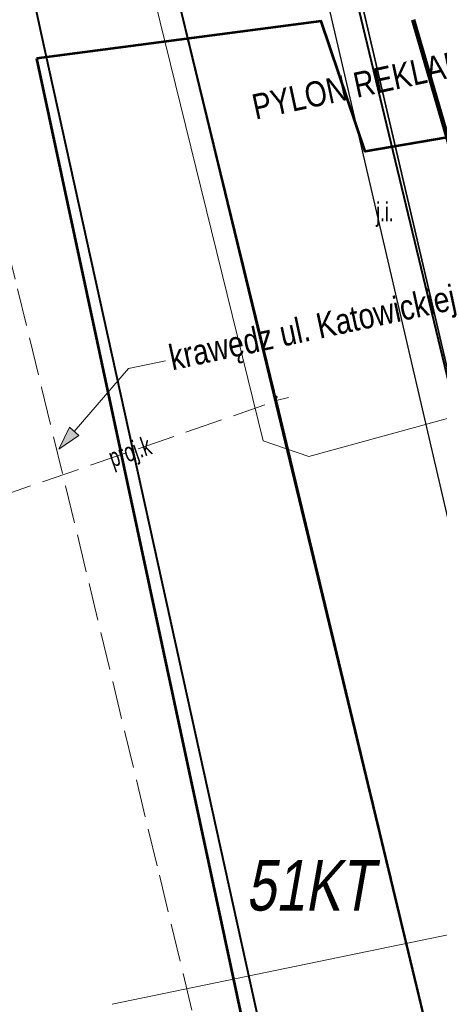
# Model space of a CAD drawing. Header units: metres. Extents: x 6567444 to 13135881, y 5574237 to 11149086.
# Tile 19 of 191: x 6567814 to 6567831, y 5574440 to 5574479. Entities that reach past the tile are written whole.
import ezdxf
from ezdxf.enums import TextEntityAlignment as Align

# ---------------------------------------------------------------- set-up
doc = ezdxf.new("R2010")
doc.units = ezdxf.units.M
for name, pattern in [('2.0_1.0', [3, 2, -1]), ('L_0_03', [1, 0.5, -0.5]), ('L_0_06', [2, 1.5, -0.5])]:
    doc.linetypes.add(name, pattern=pattern)
for name, color, linetype, lineweight in [('_TT_KAN_D_Opis_PKT_II', 7, 'Continuous', 30), ('EGB_DzialkaEwidencyjna', 7, 'Continuous', 18), ('EGB_Klasouzytek', 92, 'Continuous', 18), ('EGB_KonturUzytkuGruntowego', 92, 'Continuous', 18), ('EGB_PunktGraniczny', 7, 'Continuous', 18), ('GES_PrzewodElektroenergetyczny', 1, 'Continuous', 18), ('GES_PrzewodKanalizacyjny_Projektowany', 7, 'Continuous', 18), ('GES_PrzewodWodociagowy', 5, 'Continuous', 18), ('MP_LINIE_REGULAC', 135, 'Continuous', 40), ('OT_Budowle', 7, 'Continuous', 18), ('OT_Komunikacja', 7, 'Continuous', 18), ('Z_ZAKRES', 214, 'Continuous', 90)]:
    doc.layers.add(name, color=color, linetype=linetype, lineweight=lineweight)
doc.layers.add('FORMA - Arch 01 - PZT 1 Strefy', color=7, linetype='Continuous')
doc.styles.get("Standard").update_dxf_attribs({"font": 'arial.ttf'})
doc.styles.add('STYL_AUTOMATYCZNY_9', font='arial.ttf', dxfattribs={"width": 0.8})
doc.linetypes.add('MPNLZ', pattern='A,6,-2,[35,msgB.shx,S=0.016,R=0,X=-1,Y=0],6', length=14)
pattern_1 = [(45, (0, 0), (-0.265165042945, 0.265165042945), [])]

# ---------------------------------------------------------------- blocks, each defined once
blk = doc.blocks.new('L_0_02_2')
at = {"color": 0}
blk.add_point((0, 0), dxfattribs=at)
blk = doc.blocks.new('L_0_02_1')
at = {"color": 0}
blk.add_point((0, 0), dxfattribs=at)
blk = doc.blocks.new('L_0_29_2')
at = {"color": 0, "linetype": 'Continuous', "lineweight": 13, "flags": 128}
blk.add_lwpolyline([(0, 0.5), (0, -0.5)], dxfattribs=at)
blk = doc.blocks.new('EGPG_N')
at = {"linetype": 'Continuous', "lineweight": 13}
blk.add_hatch(color=0, dxfattribs=at).paths.add_polyline_path([(0, -0.1, 1), (0, 0.1, 1)])
at = {"color": 0, "linetype": 'Continuous', "lineweight": 13}
blk.add_circle((0, 0), 0.1, dxfattribs=at)
blk = doc.blocks.new('_MDCP')
at = {"layer": 'EGB_DzialkaEwidencyjna', "linetype": 'Continuous', "lineweight": 18}
for p, q in [((6567824.481, 5574464.633), (6567815.129, 5574502.867)), ((6567815.129, 5574502.867), (6567824.481, 5574464.633)), ((6567837.912, 5574408.633), (6567824.598, 5574464.147)), ((6567824.598, 5574464.147), (6567837.912, 5574408.633))]:
    blk.add_line(p, q, dxfattribs=at)
at = {"layer": 'EGB_Klasouzytek', "lineweight": 18}
for points in [[(6567799.496, 5574570.502), (6567805.83, 5574540.63), (6567812.91, 5574512.76), (6567813.39, 5574510.85), (6567815.07, 5574503.11), (6567824.54, 5574464.39), (6567837.97, 5574408.39), (6567843.288, 5574339.737)], [(6567843.288, 5574339.738), (6567840.22, 5574379.37), (6567837.97, 5574408.39), (6567824.54, 5574464.39), (6567815.07, 5574503.11), (6567813.39, 5574510.85), (6567812.91, 5574512.76), (6567809.64, 5574533.63), (6567810.66, 5574545.93), (6567811.96, 5574548.85), (6567814.7, 5574549.3), (6567819.81, 5574551.02), (6567841.64, 5574556.2), (6567848.19, 5574557.83), (6567849.51, 5574552.26), (6567830.11, 5574547.72), (6567829, 5574518.49), (6567851.37, 5574441.53), (6567857.95, 5574413.39), (6567862.49, 5574380.1), (6567864.17, 5574367.81), (6567869.98, 5574345.11), (6567862.17, 5574342.99), (6567862.141, 5574342.197)]]:
    blk.add_lwpolyline(points, dxfattribs=at)
at = {"layer": 'EGB_KonturUzytkuGruntowego', "linetype": 'L_0_03', "lineweight": 18}
for points in [[(6567799.496, 5574570.502), (6567805.83, 5574540.63), (6567812.91, 5574512.76), (6567813.39, 5574510.85), (6567815.07, 5574503.11), (6567824.54, 5574464.39), (6567837.97, 5574408.39), (6567840.22, 5574379.37), (6567843.288, 5574339.738)], [(6567843.288, 5574339.738), (6567840.22, 5574379.37), (6567837.97, 5574408.39), (6567824.54, 5574464.39), (6567815.07, 5574503.11), (6567813.39, 5574510.85), (6567812.91, 5574512.76), (6567809.64, 5574533.63), (6567810.66, 5574545.93), (6567811.96, 5574548.85), (6567814.7, 5574549.3), (6567819.81, 5574551.02), (6567841.64, 5574556.2), (6567848.19, 5574557.83), (6567849.51, 5574552.26), (6567830.11, 5574547.72), (6567829, 5574518.49), (6567851.37, 5574441.53), (6567857.95, 5574413.39), (6567862.49, 5574380.1), (6567864.17, 5574367.81), (6567869.98, 5574345.11), (6567862.17, 5574342.99), (6567862.141, 5574342.197)]]:
    blk.add_lwpolyline(points, dxfattribs=at)
at = {"layer": 'EGB_PunktGraniczny'}
blk.add_point((6567824.54, 5574464.39), dxfattribs=at)
at = {"layer": 'GES_PrzewodElektroenergetyczny', "color": 1, "linetype": 'Continuous', "lineweight": 18, "flags": 128}
blk.add_lwpolyline([(6567839.429, 5574557.634), (6567843.814, 5574538.959), (6567847.225, 5574531.413), (6567849.054, 5574530.594), (6567849.634, 5574529.929), (6567849.99, 5574528.845), (6567850.111, 5574525.986), (6567849.4, 5574523.295), (6567833.849, 5574501.642), (6567833.428, 5574500.948), (6567842.057, 5574466.646), (6567837.363, 5574465.727), (6567836.904, 5574465.072), (6567825.838, 5574462.038), (6567824.032, 5574462.668), (6567814.032, 5574503.304), (6567812.705, 5574511.261)], dxfattribs=at)
at = {"layer": 'GES_PrzewodKanalizacyjny_Projektowany', "color": 36, "linetype": 'L_0_06', "lineweight": 18, "flags": 128}
blk.add_lwpolyline([(6567813.41, 5574460.39), (6567824.1, 5574464.08)], dxfattribs=at)
at = {"layer": 'GES_PrzewodWodociagowy', "color": 5, "linetype": 'Continuous', "lineweight": 18}
blk.add_lwpolyline([(6567818.054, 5574440.375), (6567892.06, 5574455.65), (6567958.853, 5574454.349)], dxfattribs=at)
at = {"layer": 'MP_LINIE_REGULAC', "linetype": 'Continuous'}
for points in [[(6567936.85, 5574576.14), (6567822.725, 5574553.2), (6567807.758, 5574533.041), (6567819.961, 5574483.091), (6567828.37, 5574448.208)], [(6567837.155, 5574338.938), (6567830.301, 5574410.488), (6567815.244, 5574478.805), (6567809.616, 5574504.76)], [(6567828.37, 5574448.208), (6567837.97, 5574408.39), (6567843.24, 5574340.36), (6567843.288, 5574339.738)]]:
    blk.add_lwpolyline(points, dxfattribs=at)
at = {"layer": 'MP_LINIE_REGULAC', "linetype": 'MPNLZ', "flags": 128}
blk.add_lwpolyline([(6567850.203, 5574340.64), (6567845.014, 5574408.349), (6567815.314, 5574531.714), (6567826.921, 5574548.2), (6567848.668, 5574553.025)], dxfattribs=at)
at = {"layer": 'OT_Komunikacja', "color": 7, "linetype": 'Continuous', "lineweight": 35}
blk.add_lwpolyline([(6567821.69, 5574506.72), (6567844.97, 5574407.21), (6567845.53, 5574404.75), (6567846.07, 5574402.32), (6567847.1, 5574397.41), (6567847.57, 5574394.98), (6567847.771, 5574393.56), (6567848.45, 5574390.06), (6567848.87, 5574387.58), (6567849.27, 5574385.1), (6567849.64, 5574382.63), (6567850, 5574380.17), (6567850.33, 5574377.66), (6567850.64, 5574375.19), (6567851.22, 5574370.13), (6567851.46, 5574367.75), (6567851.69, 5574365.27), (6567851.9, 5574362.77), (6567852.1, 5574360.28), (6567852.26, 5574357.8)], dxfattribs=at)
at = {"layer": 'OT_Komunikacja', "color": 7, "linetype": 'L_0_06', "lineweight": 18}
blk.add_lwpolyline([(6567805.918, 5574503.198), (6567807.719, 5574495.774), (6567814.307, 5574468.68), (6567815.259, 5574464.767), (6567817.142, 5574457.023), (6567819.924, 5574445.478), (6567821.705, 5574438.078), (6567824.37, 5574426.61), (6567825.318, 5574422.062), (6567826.252, 5574417.257), (6567827.277, 5574410.583), (6567828.114, 5574405.156)], dxfattribs=at)
at = {"layer": 'OT_Komunikacja', "color": 7, "linetype": 'L_0_06', "lineweight": 18, "flags": 128}
blk.add_lwpolyline([(6567824.531, 5574494.574), (6567833.484, 5574456.306), (6567835.155, 5574449.164), (6567833.14, 5574448.88), (6567832.48, 5574454.68), (6567824.62, 5574488.5), (6567822.55, 5574494.19)], close=True, dxfattribs=at)
at = {"layer": 'OT_Komunikacja', "color": 7, "linetype": 'Continuous', "lineweight": 25, "flags": 128}
blk.add_lwpolyline([(6567822.55, 5574494.19), (6567824.62, 5574488.5), (6567832.48, 5574454.68), (6567833.14, 5574448.88)], dxfattribs=at)
at = {"layer": 'Z_ZAKRES', "linetype": '2.0_1.0', "lineweight": 140, "ltscale": 3}
blk.add_lwpolyline([(6567820.407, 5574555.719), (6567847.232, 5574561.997), (6567929.356, 5574581.206), (6567956.443, 5574443.911), (6567955.827, 5574425.481), (6567951.015, 5574407.07), (6567933.777, 5574381.866), (6567907.312, 5574367.318), (6567855.739, 5574355.65), (6567852.582, 5574378.747), (6567848.105, 5574411.572), (6567841.693, 5574438.994), (6567818.946, 5574517.253)], close=True, dxfattribs=at)
at = {"layer": 'EGB_DzialkaEwidencyjna', "linetype": 'Continuous', "xscale": 0.5, "yscale": 0.5, "zscale": 0.5}
for name, rotation in [('L_0_02_2', 103.74), ('L_0_02_1', 283.49), ('L_0_02_2', 283.49), ('L_0_02_1', 103.74)]:
    blk.add_blockref(name, (6567824.54, 5574464.39), dxfattribs=dict(at, rotation=rotation))
at = {"layer": 'EGB_PunktGraniczny', "linetype": 'Continuous', "xscale": 0.5, "yscale": 0.5, "zscale": 0.5}
blk.add_blockref('EGPG_N', (6567824.54, 5574464.39), dxfattribs=at)
at = {"layer": 'OT_Budowle', "color": 7, "linetype": 'Continuous', "xscale": 0.5, "yscale": 0.5, "zscale": 0.5, "rotation": 104.07}
blk.add_blockref('L_0_29_2', (6567824.795, 5574464.321), dxfattribs=at)
at = {"layer": 'GES_PrzewodKanalizacyjny_Projektowany', "color": 36, "lineweight": 15, "width": 0.66}
blk.add_text('proj.k', height=0.75, rotation=-341, dxfattribs=at).set_placement((6567818.755, 5574462.235), align=Align.MIDDLE_CENTER)
at = {"layer": 'MP_LINIE_REGULAC', "linetype": 'Continuous', "oblique": 10, "width": 0.75}
blk.add_text('51KT', height=2, dxfattribs=at).set_placement((6567823.355, 5574444.076))
at = {"layer": 'OT_Komunikacja', "color": 7, "lineweight": 15, "width": 0.66}
blk.add_text('j.i.', height=0.75, dxfattribs=at).set_placement((6567828.853, 5574471.727), align=Align.MIDDLE_CENTER)
blk = doc.blocks.new('Etykieta_5', base_point=(6567815.942, 5574461.078))
at = {"linetype": 'Continuous', "lineweight": 0, "true_color": 0x000000}
blk.add_hatch(color=18, dxfattribs=at).paths.add_polyline_path([(6567815.942, 5574461.078), (6567816.741, 5574461.62), (6567816.363, 5574461.947)])
at = {"color": 7, "linetype": 'Continuous', "lineweight": 13}
for p, q in [((6567818.702, 5574464.269), (6567820.161, 5574464.583)), ((6567816.552, 5574461.783), (6567818.702, 5574464.269))]:
    blk.add_line(p, q, dxfattribs=at)
at = {"color": 7, "linetype": 'Continuous', "lineweight": 5}
for p, q in [((6567815.942, 5574461.078), (6567816.363, 5574461.947)), ((6567816.363, 5574461.947), (6567816.741, 5574461.62)), ((6567815.942, 5574461.078), (6567816.741, 5574461.62))]:
    blk.add_line(p, q, dxfattribs=at)
at = {"color": 7, "lineweight": 13, "insert": (6567831.658, 5574466.965), "char_height": 1, "attachment_point": 6, "rotation": 12.1296, "style": 'STYL_AUTOMATYCZNY_9'}
blk.add_mtext('\\A1;{\\pqr;\\fArial|b0|i0|c238|p0;\\W0.800000;krawędz ul. Katowickiej}', dxfattribs=at)
blk = doc.blocks.new('Etykieta_7', base_point=(6567844.371, 5574475.12))
at = {"linetype": 'Continuous', "lineweight": 0, "true_color": 0x000000}
blk.add_hatch(color=18, dxfattribs=at).paths.add_polyline_path([(6567844.371, 5574475.12), (6567843.63, 5574475.739), (6567843.419, 5574475.286)])
at = {"color": 7, "linetype": 'Continuous', "lineweight": 13}
for p, q in [((6567838.644, 5574477.776), (6567835.137, 5574477.023)), ((6567843.524, 5574475.513), (6567838.644, 5574477.776))]:
    blk.add_line(p, q, dxfattribs=at)
at = {"color": 7, "linetype": 'Continuous', "lineweight": 5}
for p, q in [((6567843.419, 5574475.286), (6567843.63, 5574475.739)), ((6567844.371, 5574475.12), (6567843.63, 5574475.739)), ((6567844.371, 5574475.12), (6567843.419, 5574475.286))]:
    blk.add_line(p, q, dxfattribs=at)
at = {"color": 7, "lineweight": 13, "insert": (6567834.736, 5574476.986), "char_height": 1, "attachment_point": 6, "rotation": 12.1296, "style": 'STYL_AUTOMATYCZNY_9'}
blk.add_mtext('\\A1;{\\pqr;\\fArial|b0|i0|c238|p0;\\W0.800000;PYLON REKLAMOWY }', dxfattribs=at)
blk = doc.blocks.new('PR1183 Chorzów Metalowców V09_TT')
at = {"layer": 'FORMA - Arch 01 - PZT 1 Strefy', "linetype": 'Continuous', "lineweight": 0, "true_color": 0x577933}
h = blk.add_hatch(dxfattribs=at)
h.set_pattern_fill('ANSI31', color=77, scale=3, style=0)
h.set_pattern_definition(pattern_1)
h.paths.add_polyline_path([(6567829, 5574517.24), (6567842.398, 5574471.118), (6567844.165, 5574471.632), (6567846.931, 5574462.111), (6567846.967, 5574484.472), (6567835.736, 5574536.73), (6567846.642, 5574539.074), (6567844.864, 5574547.35), (6567918.571, 5574563.191), (6567935.605, 5574483.933), (6567930.975, 5574476.768), (6567931.227, 5574475.595), (6567933.57, 5574476.098, 0.216609), (6567938.884, 5574480.085), (6567921.55, 5574567.86), (6567849.267, 5574550.953), (6567830.11, 5574546.47)])
at = {"color": 7, "linetype": 'Continuous', "lineweight": 13}
for name, p in [('Etykieta_7', (6567844.371, 5574475.12)), ('Etykieta_5', (6567815.942, 5574461.078))]:
    blk.add_blockref(name, p, dxfattribs=at)
blk = doc.blocks.new('GE.I.6640.1.468.2024_MDCP_dodatkowe pomiary_12.03.2026')
at = {"layer": 'EGB_DzialkaEwidencyjna', "linetype": 'Continuous', "lineweight": 18}
for p, q in [((6567824.481, 5574464.633), (6567815.129, 5574502.867)), ((6567815.129, 5574502.867), (6567824.481, 5574464.633)), ((6567837.912, 5574408.633), (6567824.598, 5574464.147)), ((6567824.598, 5574464.147), (6567837.912, 5574408.633))]:
    blk.add_line(p, q, dxfattribs=at)
at = {"layer": 'EGB_Klasouzytek', "lineweight": 18}
for points in [[(6567799.496, 5574570.502), (6567805.83, 5574540.63), (6567812.91, 5574512.76), (6567813.39, 5574510.85), (6567815.07, 5574503.11), (6567824.54, 5574464.39), (6567837.97, 5574408.39), (6567843.288, 5574339.737)], [(6567843.288, 5574339.738), (6567840.22, 5574379.37), (6567837.97, 5574408.39), (6567824.54, 5574464.39), (6567815.07, 5574503.11), (6567813.39, 5574510.85), (6567812.91, 5574512.76), (6567809.64, 5574533.63), (6567810.66, 5574545.93), (6567811.96, 5574548.85), (6567814.7, 5574549.3), (6567819.81, 5574551.02), (6567841.64, 5574556.2), (6567848.19, 5574557.83), (6567849.51, 5574552.26), (6567830.11, 5574547.72), (6567829, 5574518.49), (6567851.37, 5574441.53), (6567857.95, 5574413.39), (6567862.49, 5574380.1), (6567864.17, 5574367.81), (6567869.98, 5574345.11), (6567862.17, 5574342.99), (6567862.141, 5574342.197)]]:
    blk.add_lwpolyline(points, dxfattribs=at)
at = {"layer": 'EGB_KonturUzytkuGruntowego', "linetype": 'L_0_03', "lineweight": 18}
for points in [[(6567799.496, 5574570.502), (6567805.83, 5574540.63), (6567812.91, 5574512.76), (6567813.39, 5574510.85), (6567815.07, 5574503.11), (6567824.54, 5574464.39), (6567837.97, 5574408.39), (6567840.22, 5574379.37), (6567843.288, 5574339.738)], [(6567843.288, 5574339.738), (6567840.22, 5574379.37), (6567837.97, 5574408.39), (6567824.54, 5574464.39), (6567815.07, 5574503.11), (6567813.39, 5574510.85), (6567812.91, 5574512.76), (6567809.64, 5574533.63), (6567810.66, 5574545.93), (6567811.96, 5574548.85), (6567814.7, 5574549.3), (6567819.81, 5574551.02), (6567841.64, 5574556.2), (6567848.19, 5574557.83), (6567849.51, 5574552.26), (6567830.11, 5574547.72), (6567829, 5574518.49), (6567851.37, 5574441.53), (6567857.95, 5574413.39), (6567862.49, 5574380.1), (6567864.17, 5574367.81), (6567869.98, 5574345.11), (6567862.17, 5574342.99), (6567862.141, 5574342.197)]]:
    blk.add_lwpolyline(points, dxfattribs=at)
at = {"layer": 'EGB_PunktGraniczny'}
blk.add_point((6567824.54, 5574464.39), dxfattribs=at)
at = {"layer": 'GES_PrzewodElektroenergetyczny', "color": 1, "linetype": 'Continuous', "lineweight": 18, "flags": 128}
blk.add_lwpolyline([(6567839.429, 5574557.634), (6567843.814, 5574538.959), (6567847.225, 5574531.413), (6567849.054, 5574530.594), (6567849.634, 5574529.929), (6567849.99, 5574528.845), (6567850.111, 5574525.986), (6567849.4, 5574523.295), (6567833.849, 5574501.642), (6567833.428, 5574500.948), (6567842.057, 5574466.646), (6567837.363, 5574465.727), (6567836.904, 5574465.072), (6567825.838, 5574462.038), (6567824.032, 5574462.668), (6567814.032, 5574503.304), (6567812.705, 5574511.261)], dxfattribs=at)
at = {"layer": 'GES_PrzewodKanalizacyjny_Projektowany', "color": 36, "linetype": 'L_0_06', "lineweight": 18, "flags": 128}
blk.add_lwpolyline([(6567813.41, 5574460.39), (6567824.1, 5574464.08)], dxfattribs=at)
at = {"layer": 'GES_PrzewodWodociagowy', "color": 5, "linetype": 'Continuous', "lineweight": 18}
blk.add_lwpolyline([(6567818.054, 5574440.375), (6567892.06, 5574455.65), (6567958.853, 5574454.349)], dxfattribs=at)
at = {"layer": 'MP_LINIE_REGULAC', "linetype": 'Continuous'}
for points in [[(6567936.85, 5574576.14), (6567822.725, 5574553.2), (6567807.758, 5574533.041), (6567819.961, 5574483.091), (6567828.37, 5574448.208)], [(6567837.155, 5574338.938), (6567830.301, 5574410.488), (6567815.244, 5574478.805), (6567809.616, 5574504.76)], [(6567828.37, 5574448.208), (6567837.97, 5574408.39), (6567843.24, 5574340.36), (6567843.288, 5574339.738)]]:
    blk.add_lwpolyline(points, dxfattribs=at)
at = {"layer": 'MP_LINIE_REGULAC', "linetype": 'MPNLZ', "flags": 128}
blk.add_lwpolyline([(6567850.203, 5574340.64), (6567845.014, 5574408.349), (6567815.314, 5574531.714), (6567826.921, 5574548.2), (6567848.668, 5574553.025)], dxfattribs=at)
at = {"layer": 'OT_Komunikacja', "color": 7, "linetype": 'Continuous', "lineweight": 35}
blk.add_lwpolyline([(6567821.69, 5574506.72), (6567844.97, 5574407.21), (6567845.53, 5574404.75), (6567846.07, 5574402.32), (6567847.1, 5574397.41), (6567847.57, 5574394.98), (6567847.771, 5574393.56), (6567848.45, 5574390.06), (6567848.87, 5574387.58), (6567849.27, 5574385.1), (6567849.64, 5574382.63), (6567850, 5574380.17), (6567850.33, 5574377.66), (6567850.64, 5574375.19), (6567851.22, 5574370.13), (6567851.46, 5574367.75), (6567851.69, 5574365.27), (6567851.9, 5574362.77), (6567852.1, 5574360.28), (6567852.26, 5574357.8)], dxfattribs=at)
at = {"layer": 'OT_Komunikacja', "color": 7, "linetype": 'L_0_06', "lineweight": 18}
blk.add_lwpolyline([(6567805.918, 5574503.198), (6567807.719, 5574495.774), (6567814.307, 5574468.68), (6567815.259, 5574464.767), (6567817.142, 5574457.023), (6567819.924, 5574445.478), (6567821.705, 5574438.078), (6567824.37, 5574426.61), (6567825.318, 5574422.062), (6567826.252, 5574417.257), (6567827.277, 5574410.583), (6567828.114, 5574405.156)], dxfattribs=at)
at = {"layer": 'OT_Komunikacja', "color": 7, "linetype": 'L_0_06', "lineweight": 18, "flags": 128}
blk.add_lwpolyline([(6567824.531, 5574494.574), (6567833.484, 5574456.306), (6567835.155, 5574449.164), (6567833.14, 5574448.88), (6567832.48, 5574454.68), (6567824.62, 5574488.5), (6567822.55, 5574494.19)], close=True, dxfattribs=at)
at = {"layer": 'OT_Komunikacja', "color": 7, "linetype": 'Continuous', "lineweight": 25, "flags": 128}
blk.add_lwpolyline([(6567822.55, 5574494.19), (6567824.62, 5574488.5), (6567832.48, 5574454.68), (6567833.14, 5574448.88)], dxfattribs=at)
at = {"layer": 'Z_ZAKRES', "linetype": '2.0_1.0', "lineweight": 140, "ltscale": 3}
blk.add_lwpolyline([(6567820.407, 5574555.719), (6567847.232, 5574561.997), (6567929.356, 5574581.206), (6567956.443, 5574443.911), (6567955.827, 5574425.481), (6567951.015, 5574407.07), (6567933.777, 5574381.866), (6567907.312, 5574367.318), (6567855.739, 5574355.65), (6567852.582, 5574378.747), (6567848.105, 5574411.572), (6567841.693, 5574438.994), (6567818.946, 5574517.253)], close=True, dxfattribs=at)
at = {"layer": 'EGB_DzialkaEwidencyjna', "linetype": 'Continuous', "xscale": 0.5, "yscale": 0.5, "zscale": 0.5}
for name, rotation in [('L_0_02_2', 103.74), ('L_0_02_1', 283.49), ('L_0_02_2', 283.49), ('L_0_02_1', 103.74)]:
    blk.add_blockref(name, (6567824.54, 5574464.39), dxfattribs=dict(at, rotation=rotation))
at = {"layer": 'EGB_PunktGraniczny', "linetype": 'Continuous', "xscale": 0.5, "yscale": 0.5, "zscale": 0.5}
blk.add_blockref('EGPG_N', (6567824.54, 5574464.39), dxfattribs=at)
at = {"layer": 'OT_Budowle', "color": 7, "linetype": 'Continuous', "xscale": 0.5, "yscale": 0.5, "zscale": 0.5, "rotation": 104.07}
blk.add_blockref('L_0_29_2', (6567824.795, 5574464.321), dxfattribs=at)
at = {"layer": 'GES_PrzewodKanalizacyjny_Projektowany', "color": 36, "lineweight": 15, "width": 0.66}
blk.add_text('proj.k', height=0.75, rotation=-341, dxfattribs=at).set_placement((6567818.755, 5574462.235), align=Align.MIDDLE_CENTER)
at = {"layer": 'MP_LINIE_REGULAC', "linetype": 'Continuous', "oblique": 10, "width": 0.75}
blk.add_text('51KT', height=2, dxfattribs=at).set_placement((6567823.355, 5574444.076))
at = {"layer": 'OT_Komunikacja', "color": 7, "lineweight": 15, "width": 0.66}
blk.add_text('j.i.', height=0.75, dxfattribs=at).set_placement((6567828.853, 5574471.727), align=Align.MIDDLE_CENTER)

msp = doc.modelspace()

# ---------------------------------------------------------------- block references
at = {"layer": 'Defpoints'}
msp.add_blockref('GE.I.6640.1.468.2024_MDCP_dodatkowe pomiary_12.03.2026', (0, 0), dxfattribs=at)

# ---------------------------------------------------------------- next in the draw order: block references
msp.add_blockref('PR1183 Chorzów Metalowców V09_TT', (0, 1.25))

# ---------------------------------------------------------------- next in the draw order: block references
msp.add_blockref('_MDCP', (0, 0))

# ---------------------------------------------------------------- next in the draw order: hatches: boundary and pattern name
at = {"layer": 'FORMA - Arch 01 - PZT 1 Strefy', "linetype": 'Continuous', "lineweight": 0, "true_color": 0x577933}
h = msp.add_hatch(dxfattribs=at)
h.set_pattern_fill('ANSI31', color=77, scale=3, style=0)
h.set_pattern_definition(pattern_1)
h.paths.add_polyline_path([(6567829, 5574517.24), (6567842.398, 5574471.118), (6567844.165, 5574471.632), (6567846.931, 5574462.111), (6567846.967, 5574484.472), (6567835.736, 5574536.73), (6567846.642, 5574539.074), (6567844.864, 5574547.35), (6567918.571, 5574563.191), (6567935.605, 5574483.933), (6567930.975, 5574476.768), (6567931.227, 5574475.595), (6567933.57, 5574476.098, 0.216609), (6567938.884, 5574480.085), (6567921.55, 5574567.86), (6567849.267, 5574550.953), (6567830.11, 5574546.47)])

# ---------------------------------------------------------------- next in the draw order: linework, layer by layer
at = {"layer": '_TT_KAN_D_Opis_PKT_II', "color": 6, "lineweight": 53}
msp.add_lwpolyline([(6567815.06, 5574477.791), (6567826.98, 5574422.106), (6567858.181, 5574429.866), (6567851.568, 5574462.175), (6567845.836, 5574461.103), (6567842.215, 5574476.527), (6567828.068, 5574474.111), (6567826.333, 5574479.26)], close=True, dxfattribs=at)

doc.saveas('drawing.dxf')
